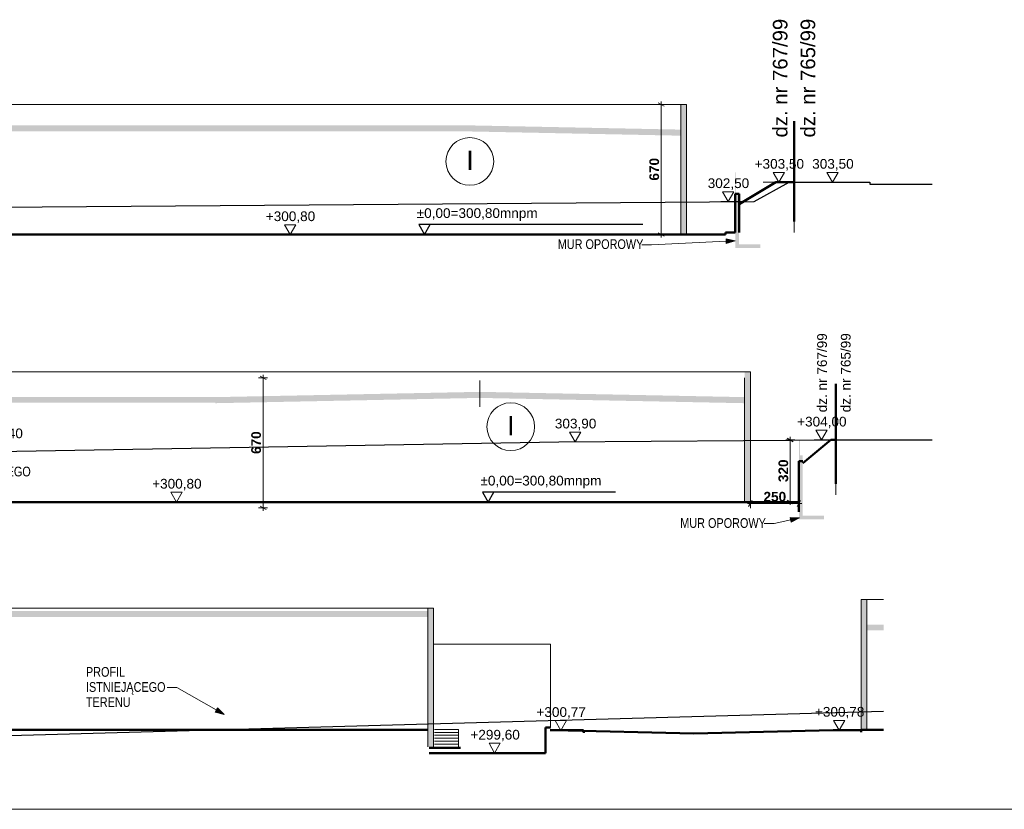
# Model space of a CAD drawing. Header units: centimetres. Extents: x -2.3 to 58.7, y 0.6 to 29.1.
# Tile 4 of 6: x 28.2 to 48.5, y 0.6 to 16.9. Entities that reach past the tile are written whole.
import ezdxf
from ezdxf.xclip import XClip

# ---------------------------------------------------------------- set-up
doc = ezdxf.new("R2010")
doc.units = ezdxf.units.CM
doc.header["$MEASUREMENT"] = 0
doc.header["$XCLIPFRAME"] = 0
doc.linetypes.add('Kropki przerywana 1', pattern=[0.5, 0.3, -0.2])
for name, color, linetype, lineweight in [('0_Nr_pióra__1', 7, 'Continuous', 13), ('FORMA - Arch 01 - PZT 2 Budynki_Nr_pióra__141', 7, 'Continuous', 25), ('FORMA - Arch 01 - PZT-5 Opisy ogólne_Nr_pióra__1', 7, 'Continuous', 13), ('FORMA - Arch 01 - PZT-5 Wymiary i opisy_Nr_pióra__242', 7, 'Continuous', 5), ('FORMA - Arch 01 - PZT-5 Wymiary i opisy_Nr_pióra__243', 7, 'Continuous', 13), ('FORMA - Arch 01 - PZT-5 Wymiary_Nr_pióra__20', 1, 'Continuous', 13), ('FORMA - Arch 01 - PZT-5 Wymiary_Nr_pióra__98', 154, 'Continuous', 13), ('FORMA - Arch 04 - Wymiary ogólne_Nr_pióra__98', 154, 'Continuous', 13), ('Nowe_FORMA - Arch 01 - PZT 2 Budynki_Nr_pióra__244', 7, 'Continuous', 18), ('Nowe_FORMA - Arch 01 - PZT 2 Budynki_Nr_pióra__245', 7, 'Continuous', 25), ('Nowe_FORMA - Arch 01 - PZT-3 Ukształtowanie terenu_Nr_pióra__233', 1, 'Continuous', 50), ('Nowe_FORMA - Arch 01 - PZT-3 Ukształtowanie terenu_Nr_pióra__237', 8, 'Continuous', 30), ('Nowe_FORMA - Arch 01 - PZT-5 Opisy ogólne_Nr_pióra__1', 7, 'Continuous', 13), ('Nowe_FORMA - Arch 01 - PZT-5 Wymiary_Nr_pióra__20', 1, 'Continuous', 13), ('Nowe_FORMA - Arch 01 - PZT-5 Wymiary_Nr_pióra__98', 154, 'Continuous', 13), ('Nowe_FORMA - Arch 04 - Ogólne_Nr_pióra__233', 1, 'Continuous', 50), ('Nowe_FORMA - Arch 04 - Wymiary ogólne_Nr_pióra__98', 154, 'Continuous', 13)]:
    doc.layers.add(name, color=color, linetype=linetype, lineweight=lineweight)
for name, color, linetype in [('FORMA - Arch 01 - 820-G Rysunki Obrazki', 7, 'Continuous'), ('FORMA - Arch 01 - PZT-5 Wymiary i opisy', 7, 'Continuous'), ('Nowe_FORMA - Arch 01 - PZT 2 Budynki', 7, 'Continuous'), ('Nowe_FORMA - Arch 01 - PZT-3 Ukształtowanie terenu', 7, 'Continuous')]:
    doc.layers.add(name, color=color, linetype=linetype)
doc.layers.add('Nowe_FORMA - Arch 04 - Ogólne_Nr_pióra__230', color=7, linetype='Continuous', lineweight=13, true_color=0x00a854)
doc.styles.add('STYL_AUTOMATYCZNY_10', font='arial.ttf')
doc.styles.add('STYL_AUTOMATYCZNY_2', font='arial.ttf')
doc.styles.add('STYL_AUTOMATYCZNY_6', font='arial.ttf')
doc.styles.add('STYL_AUTOMATYCZNY_8', font='arial.ttf', dxfattribs={"width": 0.8})

# ---------------------------------------------------------------- blocks, each defined once
blk = doc.blocks.new('Rysunek_4_4', base_point=(-73.853, 12.496))
at = {"layer": 'FORMA - Arch 01 - PZT-5 Wymiary i opisy', "linetype": 'Continuous', "lineweight": 0, "true_color": 0x000000}
blk.add_hatch(color=18, dxfattribs=at).paths.add_polyline_path([(42.951, 12.37), (42.762, 12.411), (42.767, 12.311)])
at = {"layer": 'Nowe_FORMA - Arch 01 - PZT 2 Budynki', "linetype": 'Continuous', "lineweight": 0, "true_color": 0x000000}
for points in [[(41.951, 12.496), (41.951, 15.178), (41.831, 15.178), (41.831, 12.496)], [(9.052, 14.746), (9.052, 14.621), (37.491, 14.621), (37.491, 14.746)], [(41.831, 14.659), (37.491, 14.746), (37.493, 14.621), (41.828, 14.534)], [(42.951, 13.336), (42.951, 12.216), (43.471, 12.216), (43.471, 12.296), (43.031, 12.296), (43.031, 13.336)]]:
    blk.add_hatch(color=18, dxfattribs=at).paths.add_polyline_path(points)
at = {"layer": 'Nowe_FORMA - Arch 01 - PZT-3 Ukształtowanie terenu', "linetype": 'Continuous', "lineweight": 0, "true_color": 0x000000}
blk.add_hatch(color=18, dxfattribs=at).paths.add_polyline_path([(42.951, 13.336), (42.971, 13.336), (42.971, 13.776), (42.951, 13.776)])
at = {"layer": 'FORMA - Arch 01 - PZT-5 Wymiary i opisy_Nr_pióra__242', "color": 7, "linetype": 'Continuous', "lineweight": 5, "ltscale": 10}
for p, q in [((42.767, 12.311), (42.762, 12.411)), ((42.951, 12.37), (42.762, 12.411)), ((42.951, 12.37), (42.767, 12.311))]:
    blk.add_line(p, q, dxfattribs=at)
at = {"layer": 'FORMA - Arch 01 - PZT-5 Wymiary i opisy_Nr_pióra__243', "color": 7, "linetype": 'Continuous', "lineweight": 13, "ltscale": 10}
for p, q in [((41.228, 12.287), (41.028, 12.287)), ((42.764, 12.361), (41.228, 12.287))]:
    blk.add_line(p, q, dxfattribs=at)
at = {"layer": 'Nowe_FORMA - Arch 01 - PZT 2 Budynki_Nr_pióra__244', "color": 7, "linetype": 'Continuous', "lineweight": 18, "ltscale": 10, "flags": 128}
for points in [[(41.951, 15.178), (8.934, 15.178)], [(41.831, 15.178), (41.831, 12.496)], [(41.951, 12.496), (41.951, 15.178)]]:
    blk.add_lwpolyline(points, dxfattribs=at)
at = {"layer": 'Nowe_FORMA - Arch 01 - PZT 2 Budynki_Nr_pióra__245', "color": 7, "linetype": 'Continuous', "lineweight": 25, "ltscale": 10}
for p, q in [((41.047, 12.703), (36.433, 12.703)), ((36.433, 12.703), (36.552, 12.496)), ((36.552, 12.496), (36.671, 12.703))]:
    blk.add_line(p, q, dxfattribs=at)
at = {"layer": 'Nowe_FORMA - Arch 01 - PZT-3 Ukształtowanie terenu_Nr_pióra__233', "color": 1, "linetype": 'Continuous', "lineweight": 50, "ltscale": 10}
for p, q in [((43.031, 13.124), (43.787, 13.576)), ((44.169, 13.576), (43.787, 13.576)), ((42.951, 12.536), (42.951, 13.336)), ((42.951, 13.336), (43.031, 13.336)), ((43.031, 13.336), (43.031, 12.536)), ((42.751, 12.496), (11.431, 12.496)), ((42.751, 12.536), (42.951, 12.536)), ((42.751, 12.536), (42.751, 12.496))]:
    blk.add_line(p, q, dxfattribs=at)
at = {"layer": 'Nowe_FORMA - Arch 01 - PZT-3 Ukształtowanie terenu_Nr_pióra__237', "color": 8, "linetype": 'Continuous', "lineweight": 30, "ltscale": 10}
for p, q in [((43.341, 13.177), (44.062, 13.576)), ((44.016, 13.576), (45.724, 13.576)), ((45.724, 13.576), (45.724, 13.536)), ((45.724, 13.536), (47.006, 13.536)), ((27.487, 13.057), (43.341, 13.177))]:
    blk.add_line(p, q, dxfattribs=at)
at = {"layer": 'Nowe_FORMA - Arch 01 - PZT-5 Opisy ogólne_Nr_pióra__1', "color": 7, "linetype": 'Continuous', "lineweight": 13, "ltscale": 10}
blk.add_circle((37.486, 14.003), 0.492, dxfattribs=at)
at = {"layer": 'Nowe_FORMA - Arch 01 - PZT-5 Wymiary_Nr_pióra__20', "color": 1, "linetype": 'Continuous', "lineweight": 13, "ltscale": 10}
for p, q in [((43.85, 13.576), (43.734, 13.776)), ((43.734, 13.776), (43.966, 13.776)), ((43.966, 13.776), (43.85, 13.576)), ((43.85, 13.576), (43.53, 13.576)), ((43.85, 13.576), (44, 13.576)), ((33.784, 12.496), (33.668, 12.696)), ((33.668, 12.696), (33.9, 12.696)), ((33.9, 12.696), (33.784, 12.496)), ((33.784, 12.496), (33.634, 12.496)), ((33.784, 12.496), (34.104, 12.496))]:
    blk.add_line(p, q, dxfattribs=at)
at = {"layer": 'Nowe_FORMA - Arch 01 - PZT-5 Wymiary_Nr_pióra__98', "color": 154, "linetype": 'Continuous', "lineweight": 13, "ltscale": 10}
for p, q in [((44.956, 13.576), (44.84, 13.776)), ((44.84, 13.776), (45.072, 13.776)), ((45.072, 13.776), (44.956, 13.576)), ((44.956, 13.576), (44.806, 13.576)), ((44.956, 13.576), (45.276, 13.576)), ((42.805, 13.177), (42.689, 13.377)), ((42.689, 13.377), (42.921, 13.377)), ((42.921, 13.377), (42.805, 13.177)), ((42.805, 13.177), (42.655, 13.177)), ((42.805, 13.177), (43.125, 13.177))]:
    blk.add_line(p, q, dxfattribs=at)
at = {"layer": 'Nowe_FORMA - Arch 04 - Ogólne_Nr_pióra__230', "color": 114, "linetype": 'Continuous', "lineweight": 13, "ltscale": 10, "true_color": 0x00a854}
blk.add_line((44.169, 13.545), (44.169, 12.539), dxfattribs=at)
at = {"layer": 'Nowe_FORMA - Arch 04 - Ogólne_Nr_pióra__233', "color": 1, "linetype": 'Kropki przerywana 1', "lineweight": 50, "ltscale": 10}
blk.add_line((44.169, 12.768), (44.169, 14.831), dxfattribs=at)
at = {"layer": 'Nowe_FORMA - Arch 04 - Wymiary ogólne_Nr_pióra__98', "color": 154, "linetype": 'Continuous', "lineweight": 13, "ltscale": 10}
for p, q in [((41.489, 15.141), (41.364, 15.214)), ((41.426, 15.178), (41.426, 15.239)), ((41.52, 15.178), (41.333, 15.178)), ((41.426, 12.496), (41.426, 15.178)), ((41.52, 12.496), (41.333, 12.496)), ((41.364, 12.533), (41.489, 12.46)), ((41.426, 12.435), (41.426, 12.496))]:
    blk.add_line(p, q, dxfattribs=at)
at = {"layer": 'FORMA - Arch 01 - PZT 2 Budynki_Nr_pióra__141', "color": 7, "linetype": 'Continuous', "lineweight": 25, "char_height": 0.3, "attachment_point": 4, "rotation": 90, "style": 'STYL_AUTOMATYCZNY_2'}
for s, insert in [('\\A1;{\\pql;\\fArial|b0|i0|c238|p0;\\W1.000000;dz. nr 76\\fArial|b0|i0|c238|p0;\\W1.000000;7\\fArial|b0|i0|c238|p0;\\W1.000000;/99}', (43.879, 14.497)), ('\\A1;{\\pql;\\fArial|b0|i0|c238|p0;\\W1.000000;dz. nr 76\\fArial|b0|i0|c238|p0;\\W1.000000;5\\fArial|b0|i0|c238|p0;\\W1.000000;/99}', (44.451, 14.497))]:
    blk.add_mtext(s, dxfattribs=dict(at, insert=insert))
at = {"layer": 'FORMA - Arch 01 - PZT 2 Budynki_Nr_pióra__141', "color": 7, "linetype": 'Continuous', "lineweight": 25, "insert": (36.392, 12.908), "char_height": 0.2, "attachment_point": 4, "style": 'STYL_AUTOMATYCZNY_2'}
blk.add_mtext('\\A1;{\\pql;\\fArial|b0|i0|c238|p0;\\W1.000000;±0,00=300,\\fArial|b0|i0|c238|p0;\\W1.000000;8\\fArial|b0|i0|c238|p0;\\W1.000000;0mnpm}', dxfattribs=at)
at = {"layer": 'FORMA - Arch 01 - PZT-5 Opisy ogólne_Nr_pióra__1', "color": 7, "linetype": 'Continuous', "lineweight": 13, "insert": (37.41, 14.026), "char_height": 0.4, "attachment_point": 4, "style": 'STYL_AUTOMATYCZNY_2'}
blk.add_mtext('\\A1;{\\pql;\\fArial|b0|i0|c238|p0;\\W1.000000;I}', dxfattribs=at)
at = {"layer": 'FORMA - Arch 01 - PZT-5 Wymiary i opisy_Nr_pióra__243', "color": 7, "linetype": 'Continuous', "lineweight": 13, "insert": (39.297, 12.297), "char_height": 0.2, "attachment_point": 4, "style": 'STYL_AUTOMATYCZNY_8'}
blk.add_mtext('\\A1;{\\pql;\\fArial|b0|i0|c238|p0;\\W0.800000;MUR OPOROWY}', dxfattribs=at)
at = {"layer": 'FORMA - Arch 01 - PZT-5 Wymiary_Nr_pióra__20', "color": 1, "linetype": 'Continuous', "lineweight": 13, "char_height": 0.2, "width": 0.99911, "attachment_point": 7, "style": 'STYL_AUTOMATYCZNY_6'}
for s, insert in [('\\A1;{\\pql;\\fArial|b0|i0|c238|p0;\\W1.000000;+303,50}', (43.351, 13.816)), ('\\A1;{\\pql;\\fArial|b0|i0|c238|p0;\\W1.000000;+300,80}', (33.284, 12.736))]:
    blk.add_mtext(s, dxfattribs=dict(at, insert=insert))
at = {"layer": 'FORMA - Arch 01 - PZT-5 Wymiary_Nr_pióra__98', "color": 154, "linetype": 'Continuous', "lineweight": 13, "char_height": 0.2, "width": 0.83893, "attachment_point": 7, "style": 'STYL_AUTOMATYCZNY_6'}
for s, insert in [('\\A1;{\\pql;\\fArial|b0|i0|c238|p0;\\W1.000000;303,50}', (44.537, 13.816)), ('\\A1;{\\pql;\\fArial|b0|i0|c238|p0;\\W1.000000;302,50}', (42.385, 13.417))]:
    blk.add_mtext(s, dxfattribs=dict(at, insert=insert))
at = {"layer": 'FORMA - Arch 04 - Wymiary ogólne_Nr_pióra__98', "color": 154, "linetype": 'Continuous', "lineweight": 13, "insert": (41.386, 13.608), "char_height": 0.2, "width": 0.45763, "attachment_point": 7, "rotation": 90, "style": 'STYL_AUTOMATYCZNY_10'}
blk.add_mtext('\\A1;{\\pql;\\fArial|b1|i0|c238|p0;\\W1.000000;670}', dxfattribs=at)
blk = doc.blocks.new('Rysunek_5_5', base_point=(-163.822, 6.983))
at = {"layer": 'FORMA - Arch 01 - PZT-5 Wymiary i opisy', "linetype": 'Continuous', "lineweight": 0, "true_color": 0x000000}
blk.add_hatch(color=18, dxfattribs=at).paths.add_polyline_path([(44.277, 6.657), (44.084, 6.665), (44.106, 6.567)])
at = {"layer": 'Nowe_FORMA - Arch 01 - PZT 2 Budynki', "linetype": 'Continuous', "lineweight": 0, "true_color": 0x000000}
for points in [[(43.263, 6.983), (43.263, 9.664), (43.143, 9.664), (43.143, 6.983)], [(32.243, 9.145), (11.242, 9.145), (11.242, 9.029), (32.243, 9.029)], [(32.243, 9.145), (32.246, 9.02), (37.693, 9.129), (37.693, 9.254)], [(43.143, 9.145), (37.693, 9.254), (37.693, 9.129), (43.141, 9.02)], [(44.263, 7.943), (44.263, 6.623), (44.783, 6.623), (44.783, 6.703), (44.343, 6.703), (44.343, 7.943)]]:
    blk.add_hatch(color=18, dxfattribs=at).paths.add_polyline_path(points)
at = {"layer": 'Nowe_FORMA - Arch 01 - PZT-3 Ukształtowanie terenu', "linetype": 'Continuous', "lineweight": 0, "true_color": 0x000000}
blk.add_hatch(color=18, dxfattribs=at).paths.add_polyline_path([(44.263, 7.823), (44.283, 7.823), (44.283, 8.263), (44.263, 8.263)])
at = {"layer": 'FORMA - Arch 01 - PZT-5 Wymiary i opisy_Nr_pióra__242', "color": 7, "linetype": 'Continuous', "lineweight": 5, "ltscale": 10}
for p, q in [((44.106, 6.567), (44.084, 6.665)), ((44.277, 6.657), (44.084, 6.665)), ((44.277, 6.657), (44.106, 6.567))]:
    blk.add_line(p, q, dxfattribs=at)
at = {"layer": 'FORMA - Arch 01 - PZT-5 Wymiary i opisy_Nr_pióra__243', "color": 7, "linetype": 'Continuous', "lineweight": 13, "ltscale": 10}
for p, q in [((43.751, 6.539), (43.551, 6.539)), ((44.095, 6.616), (43.751, 6.539))]:
    blk.add_line(p, q, dxfattribs=at)
at = {"layer": 'Nowe_FORMA - Arch 01 - PZT 2 Budynki_Nr_pióra__244', "color": 7, "linetype": 'Continuous', "lineweight": 18, "ltscale": 10, "flags": 128}
for points in [[(43.263, 9.664), (11.122, 9.664)], [(43.143, 9.544), (43.143, 6.983)], [(43.263, 6.983), (43.263, 9.664)], [(37.693, 9.488), (37.693, 8.943)]]:
    blk.add_lwpolyline(points, dxfattribs=at)
at = {"layer": 'Nowe_FORMA - Arch 01 - PZT 2 Budynki_Nr_pióra__245', "color": 7, "linetype": 'Continuous', "lineweight": 25, "ltscale": 10}
for p, q in [((40.487, 7.189), (37.745, 7.189)), ((37.745, 7.189), (37.864, 6.983)), ((37.864, 6.983), (37.983, 7.189))]:
    blk.add_line(p, q, dxfattribs=at)
at = {"layer": 'Nowe_FORMA - Arch 01 - PZT-3 Ukształtowanie terenu_Nr_pióra__233', "color": 1, "linetype": 'Continuous', "lineweight": 50, "ltscale": 10}
for p, q in [((44.343, 7.783), (44.921, 8.263)), ((44.921, 8.263), (45.026, 8.263)), ((44.263, 6.783), (44.263, 7.823)), ((44.263, 7.823), (44.343, 7.823)), ((44.063, 6.983), (11.122, 6.983)), ((44.063, 6.983), (44.263, 6.983))]:
    blk.add_line(p, q, dxfattribs=at)
at = {"layer": 'Nowe_FORMA - Arch 01 - PZT-3 Ukształtowanie terenu_Nr_pióra__237', "color": 8, "linetype": 'Continuous', "lineweight": 30, "ltscale": 10}
for p, q in [((27.515, 8.021), (39.318, 8.223)), ((39.318, 8.223), (45.026, 8.263)), ((45.026, 8.263), (47.006, 8.263))]:
    blk.add_line(p, q, dxfattribs=at)
at = {"layer": 'Nowe_FORMA - Arch 01 - PZT-5 Opisy ogólne_Nr_pióra__1', "color": 7, "linetype": 'Continuous', "lineweight": 13, "ltscale": 10}
blk.add_circle((38.329, 8.536), 0.492, dxfattribs=at)
at = {"layer": 'Nowe_FORMA - Arch 01 - PZT-5 Wymiary_Nr_pióra__20', "color": 1, "linetype": 'Continuous', "lineweight": 13, "ltscale": 10}
for p, q in [((44.726, 8.263), (44.61, 8.463)), ((44.61, 8.463), (44.842, 8.463)), ((44.842, 8.463), (44.726, 8.263)), ((44.726, 8.263), (44.576, 8.263)), ((44.726, 8.263), (45.046, 8.263)), ((31.443, 6.983), (31.327, 7.183)), ((31.327, 7.183), (31.559, 7.183)), ((31.559, 7.183), (31.443, 6.983)), ((31.443, 6.983), (31.293, 6.983)), ((31.443, 6.983), (31.763, 6.983))]:
    blk.add_line(p, q, dxfattribs=at)
at = {"layer": 'Nowe_FORMA - Arch 01 - PZT-5 Wymiary_Nr_pióra__98', "color": 154, "linetype": 'Continuous', "lineweight": 13, "ltscale": 10}
for p, q in [((39.657, 8.223), (39.541, 8.423)), ((39.541, 8.423), (39.773, 8.423)), ((39.773, 8.423), (39.657, 8.223)), ((39.657, 8.223), (39.337, 8.223)), ((39.657, 8.223), (39.807, 8.223))]:
    blk.add_line(p, q, dxfattribs=at)
at = {"layer": 'Nowe_FORMA - Arch 04 - Ogólne_Nr_pióra__230', "color": 114, "linetype": 'Continuous', "lineweight": 13, "ltscale": 10, "true_color": 0x00a854}
blk.add_line((45.026, 8.135), (45.026, 7.13), dxfattribs=at)
at = {"layer": 'Nowe_FORMA - Arch 04 - Ogólne_Nr_pióra__233', "color": 1, "linetype": 'Kropki przerywana 1', "lineweight": 50, "ltscale": 10}
blk.add_line((45.026, 7.358), (45.026, 9.421), dxfattribs=at)
at = {"layer": 'Nowe_FORMA - Arch 04 - Wymiary ogólne_Nr_pióra__98', "color": 154, "linetype": 'Continuous', "lineweight": 13, "ltscale": 10}
for p, q in [((33.321, 9.544), (33.133, 9.544)), ((33.29, 9.508), (33.165, 9.58)), ((33.227, 9.544), (33.227, 9.605)), ((33.227, 6.863), (33.227, 9.544)), ((44.085, 8.263), (44.085, 8.324)), ((44.178, 8.263), (43.991, 8.263)), ((44.147, 8.227), (44.022, 8.299)), ((44.085, 6.983), (44.085, 8.263)), ((33.165, 6.899), (33.29, 6.827)), ((43.202, 6.95), (43.263, 6.95)), ((43.299, 7.013), (43.227, 6.888)), ((43.263, 6.857), (43.263, 7.044)), ((43.263, 6.95), (44.263, 6.95)), ((44.178, 6.983), (43.991, 6.983)), ((44.022, 7.019), (44.147, 6.947)), ((44.085, 6.922), (44.085, 6.983)), ((44.227, 6.888), (44.299, 7.013)), ((44.263, 6.857), (44.263, 7.044)), ((44.263, 6.95), (44.324, 6.95)), ((33.321, 6.863), (33.133, 6.863)), ((33.227, 6.802), (33.227, 6.863))]:
    blk.add_line(p, q, dxfattribs=at)
at = {"layer": 'FORMA - Arch 01 - PZT 2 Budynki_Nr_pióra__141', "color": 7, "linetype": 'Continuous', "lineweight": 25, "char_height": 0.2, "attachment_point": 4, "rotation": 90, "style": 'STYL_AUTOMATYCZNY_2'}
for s, insert in [('\\A1;{\\pql;\\fArial|b0|i0|c238|p0;\\W1.000000;dz. nr 76\\fArial|b0|i0|c238|p0;\\W1.000000;7\\fArial|b0|i0|c238|p0;\\W1.000000;/99}', (44.741, 8.832)), ('\\A1;{\\pql;\\fArial|b0|i0|c238|p0;\\W1.000000;dz. nr 76\\fArial|b0|i0|c238|p0;\\W1.000000;5\\fArial|b0|i0|c238|p0;\\W1.000000;/99}', (45.229, 8.832))]:
    blk.add_mtext(s, dxfattribs=dict(at, insert=insert))
at = {"layer": 'FORMA - Arch 01 - PZT 2 Budynki_Nr_pióra__141', "color": 7, "linetype": 'Continuous', "lineweight": 25, "insert": (37.705, 7.394), "char_height": 0.2, "attachment_point": 4, "style": 'STYL_AUTOMATYCZNY_2'}
blk.add_mtext('\\A1;{\\pql;\\fArial|b0|i0|c238|p0;\\W1.000000;±0,00=300,\\fArial|b0|i0|c238|p0;\\W1.000000;8\\fArial|b0|i0|c238|p0;\\W1.000000;0mnpm}', dxfattribs=at)
at = {"layer": 'FORMA - Arch 01 - PZT-5 Opisy ogólne_Nr_pióra__1', "color": 7, "linetype": 'Continuous', "lineweight": 13, "insert": (38.253, 8.559), "char_height": 0.4, "attachment_point": 4, "style": 'STYL_AUTOMATYCZNY_2'}
blk.add_mtext('\\A1;{\\pql;\\fArial|b0|i0|c238|p0;\\W1.000000;I}', dxfattribs=at)
at = {"layer": 'FORMA - Arch 01 - PZT-5 Wymiary i opisy_Nr_pióra__243', "color": 7, "linetype": 'Continuous', "lineweight": 13, "insert": (26.221, 7.61), "char_height": 0.2, "attachment_point": 4, "line_spacing_factor": 0.933265, "style": 'STYL_AUTOMATYCZNY_8'}
blk.add_mtext('\\A1;{\\pql;\\fArial|b0|i0|c238|p0;\\W0.800000;PROFIL \\P\\pql;\\fArial|b0|i0|c238|p0;\\W0.800000;PROJEKTOWANEGO\\fArial|b0|i0|c238|p0;\\W0.800000; \\P\\pql;\\fArial|b0|i0|c238|p0;\\W0.800000;TERENU}', dxfattribs=at)
at = {"layer": 'FORMA - Arch 01 - PZT-5 Wymiary i opisy_Nr_pióra__243', "color": 7, "linetype": 'Continuous', "lineweight": 13, "insert": (41.82, 6.549), "char_height": 0.2, "attachment_point": 4, "style": 'STYL_AUTOMATYCZNY_8'}
blk.add_mtext('\\A1;{\\pql;\\fArial|b0|i0|c238|p0;\\W0.800000;MUR OPOROWY}', dxfattribs=at)
at = {"layer": 'FORMA - Arch 01 - PZT-5 Wymiary_Nr_pióra__20', "color": 1, "linetype": 'Continuous', "lineweight": 13, "char_height": 0.2, "width": 0.99911, "attachment_point": 7, "style": 'STYL_AUTOMATYCZNY_6'}
for s, insert in [('\\A1;{\\pql;\\fArial|b0|i0|c238|p0;\\W1.000000;+304,00}', (44.227, 8.503)), ('\\A1;{\\pql;\\fArial|b0|i0|c238|p0;\\W1.000000;+300,80}', (30.944, 7.223))]:
    blk.add_mtext(s, dxfattribs=dict(at, insert=insert))
at = {"layer": 'FORMA - Arch 01 - PZT-5 Wymiary_Nr_pióra__98', "color": 154, "linetype": 'Continuous', "lineweight": 13, "char_height": 0.2, "width": 0.83893, "attachment_point": 7, "style": 'STYL_AUTOMATYCZNY_6'}
for s, insert in [('\\A1;{\\pql;\\fArial|b0|i0|c238|p0;\\W1.000000;303,90}', (39.237, 8.463)), ('\\A1;{\\pql;\\fArial|b0|i0|c238|p0;\\W1.000000;303,40}', (27.427, 8.261))]:
    blk.add_mtext(s, dxfattribs=dict(at, insert=insert))
at = {"layer": 'FORMA - Arch 04 - Wymiary ogólne_Nr_pióra__98', "color": 154, "linetype": 'Continuous', "lineweight": 13, "char_height": 0.2, "width": 0.45763, "attachment_point": 7, "rotation": 90, "style": 'STYL_AUTOMATYCZNY_10'}
for s, insert in [('\\A1;{\\pql;\\fArial|b1|i0|c238|p0;\\W1.000000;670}', (33.187, 7.974)), ('\\A1;{\\pql;\\fArial|b1|i0|c238|p0;\\W1.000000;320}', (44.045, 7.394))]:
    blk.add_mtext(s, dxfattribs=dict(at, insert=insert))
at = {"layer": 'FORMA - Arch 04 - Wymiary ogólne_Nr_pióra__98', "color": 154, "linetype": 'Continuous', "lineweight": 13, "insert": (43.534, 6.99), "char_height": 0.2, "width": 0.45763, "attachment_point": 7, "style": 'STYL_AUTOMATYCZNY_10'}
blk.add_mtext('\\A1;{\\pql;\\fArial|b1|i0|c238|p0;\\W1.000000;250}', dxfattribs=at)
blk = doc.blocks.new('Rysunek_6_6', base_point=(-129.399, 2.29))
at = {"layer": 'FORMA - Arch 01 - PZT-5 Wymiary i opisy', "linetype": 'Continuous', "lineweight": 0, "true_color": 0x000000}
blk.add_hatch(color=18, dxfattribs=at).paths.add_polyline_path([(32.425, 2.607), (32.288, 2.742), (32.238, 2.655)])
at = {"layer": 'Nowe_FORMA - Arch 01 - PZT 2 Budynki', "linetype": 'Continuous', "lineweight": 0, "true_color": 0x000000}
for points in [[(45.545, 2.29), (45.665, 2.29), (45.665, 4.971), (45.545, 4.971)], [(8.869, 4.614), (36.621, 4.614), (36.621, 4.739), (8.869, 4.739)], [(36.741, 1.936), (36.741, 4.795), (36.621, 4.795), (36.621, 1.936)], [(45.665, 4.453), (45.665, 4.337), (46.007, 4.337), (46.007, 4.453)]]:
    blk.add_hatch(color=18, dxfattribs=at).paths.add_polyline_path(points)
at = {"layer": 'FORMA - Arch 01 - PZT-5 Wymiary i opisy_Nr_pióra__242', "color": 7, "linetype": 'Continuous', "lineweight": 5, "ltscale": 10}
for p, q in [((32.238, 2.655), (32.288, 2.742)), ((32.425, 2.607), (32.238, 2.655)), ((32.425, 2.607), (32.288, 2.742))]:
    blk.add_line(p, q, dxfattribs=at)
at = {"layer": 'FORMA - Arch 01 - PZT-5 Wymiary i opisy_Nr_pióra__243', "color": 7, "linetype": 'Continuous', "lineweight": 13, "ltscale": 10}
for p, q in [((31.45, 3.16), (31.25, 3.16)), ((32.263, 2.699), (31.45, 3.16))]:
    blk.add_line(p, q, dxfattribs=at)
at = {"layer": 'Nowe_FORMA - Arch 01 - PZT 2 Budynki_Nr_pióra__244', "color": 7, "linetype": 'Continuous', "lineweight": 18, "ltscale": 10, "flags": 128}
for points in [[(45.545, 2.29), (45.545, 4.971)], [(46.007, 4.971), (45.545, 4.971)], [(45.665, 4.971), (45.665, 2.29)], [(36.741, 4.795), (8.749, 4.795)], [(36.621, 4.795), (36.621, 1.937)], [(36.741, 1.936), (36.741, 4.795)], [(36.741, 4.052), (39.145, 4.052), (39.145, 2.337)], [(37.251, 2.295), (36.759, 2.295)], [(37.251, 2.235), (36.759, 2.235)], [(37.251, 2.295), (37.251, 1.935)], [(37.251, 2.175), (36.759, 2.175)], [(37.251, 2.115), (36.759, 2.115)], [(37.251, 2.055), (36.759, 2.055)], [(37.251, 1.995), (36.759, 1.995)]]:
    blk.add_lwpolyline(points, dxfattribs=at)
at = {"layer": 'Nowe_FORMA - Arch 01 - PZT-3 Ukształtowanie terenu_Nr_pióra__233', "color": 1, "linetype": 'Continuous', "lineweight": 50, "ltscale": 10}
for p, q in [((36.621, 2.29), (8.749, 2.29)), ((39.046, 2.337), (39.145, 2.337)), ((39.046, 1.81), (39.046, 2.337)), ((39.827, 2.282), (39.138, 2.284)), ((42.097, 2.211), (39.224, 2.282)), ((39.833, 2.227), (39.833, 2.275)), ((42.097, 2.211), (44.969, 2.282)), ((44.969, 2.282), (45.545, 2.282)), ((46.007, 2.29), (45.545, 2.29)), ((45.545, 2.242), (45.545, 2.282)), ((37.293, 1.92), (36.646, 1.92)), ((39.046, 1.81), (36.646, 1.81))]:
    blk.add_line(p, q, dxfattribs=at)
at = {"layer": 'Nowe_FORMA - Arch 01 - PZT-3 Ukształtowanie terenu_Nr_pióra__237', "color": 8, "linetype": 'Continuous', "lineweight": 30, "ltscale": 10}
blk.add_line((46.007, 2.668), (19.756, 1.931), dxfattribs=at)
at = {"layer": 'Nowe_FORMA - Arch 01 - PZT-5 Wymiary_Nr_pióra__20', "color": 1, "linetype": 'Continuous', "lineweight": 13, "ltscale": 10}
for p, q in [((39.358, 2.277), (39.242, 2.477)), ((39.242, 2.477), (39.474, 2.477)), ((39.474, 2.477), (39.358, 2.277)), ((45.093, 2.282), (44.977, 2.482)), ((44.977, 2.482), (45.209, 2.482)), ((45.209, 2.482), (45.093, 2.282)), ((39.358, 2.277), (39.208, 2.277)), ((39.358, 2.277), (39.678, 2.277)), ((45.093, 2.282), (44.943, 2.282)), ((45.093, 2.282), (45.413, 2.282)), ((37.997, 1.81), (37.881, 2.01)), ((37.881, 2.01), (38.113, 2.01)), ((38.113, 2.01), (37.997, 1.81)), ((37.997, 1.81), (37.847, 1.81)), ((37.997, 1.81), (38.317, 1.81))]:
    blk.add_line(p, q, dxfattribs=at)
at = {"layer": 'FORMA - Arch 01 - PZT-5 Wymiary i opisy_Nr_pióra__243', "color": 7, "linetype": 'Continuous', "lineweight": 13, "insert": (29.58, 3.169), "char_height": 0.2, "attachment_point": 4, "line_spacing_factor": 0.933265, "style": 'STYL_AUTOMATYCZNY_8'}
blk.add_mtext('\\A1;{\\pql;\\fArial|b0|i0|c238|p0;\\W0.800000;PROFIL \\P\\pql;\\fArial|b0|i0|c238|p0;\\W0.800000;ISTNIEJĄCEGO \\P\\pql;\\fArial|b0|i0|c238|p0;\\W0.800000;TERENU}', dxfattribs=at)
at = {"layer": 'FORMA - Arch 01 - PZT-5 Wymiary_Nr_pióra__20', "color": 1, "linetype": 'Continuous', "lineweight": 13, "char_height": 0.2, "width": 0.99911, "attachment_point": 7, "style": 'STYL_AUTOMATYCZNY_6'}
for s, insert in [('\\A1;{\\pql;\\fArial|b0|i0|c238|p0;\\W1.000000;+300,77}', (38.858, 2.517)), ('\\A1;{\\pql;\\fArial|b0|i0|c238|p0;\\W1.000000;+300,78}', (44.594, 2.522)), ('\\A1;{\\pql;\\fArial|b0|i0|c238|p0;\\W1.000000;+299,60}', (37.498, 2.05))]:
    blk.add_mtext(s, dxfattribs=dict(at, insert=insert))

msp = doc.modelspace()

# ---------------------------------------------------------------- linework, layer by layer
at = {"layer": '0_Nr_pióra__1', "color": 7, "linetype": 'Continuous', "lineweight": 13, "ltscale": 10}
msp.add_line((0.843, 0.649), (58.732, 0.649), dxfattribs=at)

# ---------------------------------------------------------------- block references
at = {"layer": 'FORMA - Arch 01 - 820-G Rysunki Obrazki', "color": 7, "linetype": 'Continuous', "lineweight": 13, "ltscale": 10}
ref = msp.add_blockref('Rysunek_4_4', (-73.853, 12.496), dxfattribs=at)
XClip(ref).set_block_clipping_path([(1.3528934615, 11.0000123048), (47.0061828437, 17.3407838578)])
ref = msp.add_blockref('Rysunek_5_5', (-163.822, 6.983), dxfattribs=at)
XClip(ref).set_block_clipping_path([(1.6925610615, 5.1865542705), (47.0061828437, 11.5858069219)])
ref = msp.add_blockref('Rysunek_6_6', (-129.399, 2.29), dxfattribs=at)
XClip(ref).set_block_clipping_path([(-2.3009265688, 0.4939271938), (46.0069807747, 7.1050653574)])

doc.saveas('drawing.dxf')
